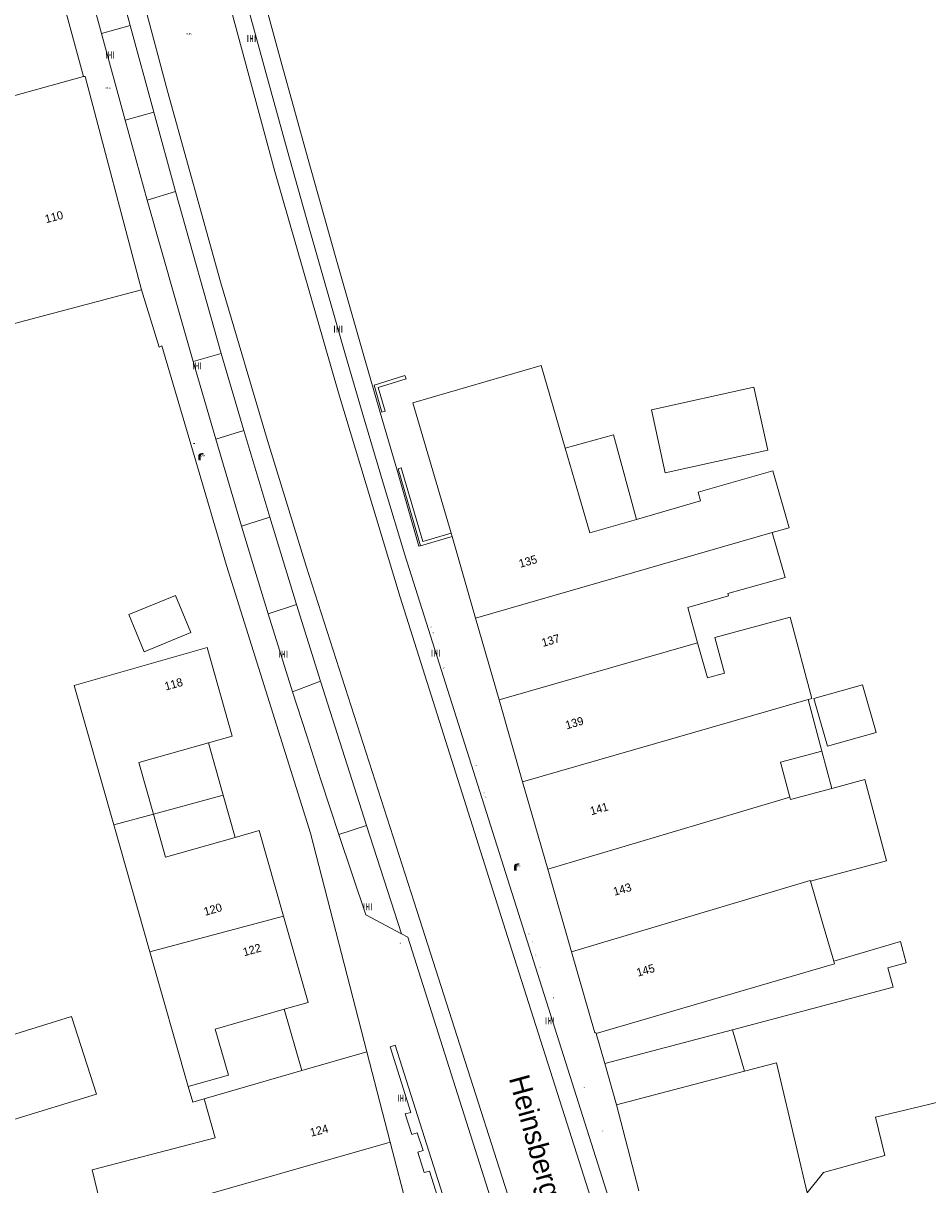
# Model space of a CAD drawing. Header units: metres. Extents: x 197457 to 198138, y 353986 to 354984.
# Tile 75 of 217: x 197775 to 197830, y 354213 to 354283. Entities that reach past the tile are written whole.
import ezdxf
from ezdxf.enums import TextEntityAlignment as Align

# ---------------------------------------------------------------- set-up
doc = ezdxf.new("R2010")
doc.units = ezdxf.units.M
doc.header["$MEASUREMENT"] = 0
for name, color, linetype, lineweight, true_color in [('afsluitpaal', 7, 'Continuous', 0, 0xde7233), ('benzine-   olieput', 7, 'Continuous', 0, 0x104b6e), ('brievenbus', 7, 'Continuous', 0, 0x4a641a), ('kolk', 7, 'Continuous', 0, 0x104b6e), ('lichtmast', 7, 'Continuous', 0, 0x104b6e)]:
    doc.layers.add(name, color=color, linetype=linetype, lineweight=lineweight, true_color=true_color)
for name, color, linetype, lineweight in [('Grens beheer openbare ruimte wegbeheer', 253, 'Continuous', 0), ('Grens gebouw op maaiveld onder overbouw', 1, 'Continuous', 13), ('grens individueel parkeervak', 7, 'Continuous', 0), ('Grens maaiveld', 253, 'Continuous', 0), ('grens WOZ object', 7, 'Continuous', 0), ('hoofdgebouw', 1, 'Continuous', 0), ('Hoogtepunt', 7, 'Continuous', 0), ('huisnummerreeks BGT', 7, 'Continuous', 0), ('kant muur', 30, 'Continuous', 0), ('kant verharding', 7, 'Continuous', 0), ('muur breder dan 30cm', 30, 'Continuous', 0), ('openbare ruimte label tekst', 7, 'Continuous', 0), ('overbouw', 1, 'Continuous', 13), ('tussenmuur', 1, 'Continuous', 13), ('vlakafsluiter', 1, 'Continuous', 0), ('waterleidingput', 132, 'Continuous', 0)]:
    doc.layers.add(name, color=color, linetype=linetype, lineweight=lineweight)
doc.styles.add('Style-WORKING', font='WORKING.shx')

# ---------------------------------------------------------------- blocks, each defined once
blk = doc.blocks.new('kolk')
at = {"layer": 'kolk', "linetype": 'Continuous', "lineweight": 0, "true_color": 0xbd2877}
for points in [[(-0.49, -0.43), (-0.49, 0), (-0.49, 0.42), (-0.4, 0.42), (-0.4, 0), (-0.4, -0.43)], [(-0.19, -0.43), (-0.19, 0), (-0.19, 0.42), (-0.11, 0.42), (-0.11, 0), (-0.11, -0.43)], [(0.11, -0.43), (0.11, 0), (0.11, 0.42), (0.19, 0.42), (0.19, 0), (0.19, -0.43)], [(0.4, -0.43), (0.4, 0), (0.4, 0.42), (0.49, 0.42), (0.49, 0), (0.49, -0.43)]]:
    blk.add_hatch(color=232, dxfattribs=at).paths.add_polyline_path(points)
at = {"layer": 'kolk', "linetype": 'Continuous', "lineweight": 0, "true_color": 0x681648}
blk.add_hatch(color=219, dxfattribs=at).paths.add_polyline_path([(0.1, 0, 1), (-0.1, 0, 1)])
blk = doc.blocks.new('brievenbus')
at = {"layer": 'brievenbus', "linetype": 'Continuous', "lineweight": 0, "true_color": 0xde7233}
h = blk.add_hatch(color=13, dxfattribs=at)
h.paths.add_polyline_path([(-0.5, -0.2), (-0.55, 0.05), (-0.55, 0.3), (0.55, 0.3), (0.55, 0.05), (0.5, -0.2)])
edge = h.paths.add_edge_path(flags=16)
edge.add_arc((0, 0), 0.1, 0, 360)
h.paths.add_polyline_path([(0.1, 0.1, -1), (0.1, 0.2), (0.4, 0.2, -1), (0.4, 0.1)], flags=16)
h.paths.add_polyline_path([(-0.1, 0.1), (-0.4, 0.1, -1), (-0.4, 0.2), (-0.1, 0.2, -1)], flags=16)
at = {"layer": 'brievenbus', "linetype": 'Continuous', "lineweight": 0, "true_color": 0x6a2d14}
blk.add_hatch(color=26, dxfattribs=at).paths.add_polyline_path([(0.1, 0, 1), (-0.1, 0, 1)])
blk = doc.blocks.new('benzineolieput')
at = {"layer": 'benzine-   olieput', "linetype": 'Continuous', "lineweight": 0, "true_color": 0xbd2877}
h = blk.add_hatch(color=232, dxfattribs=at)
edge = h.paths.add_edge_path()
edge.add_spline(control_points=[(0.44, 0), (0.44, 0.04), (0.43, 0.09), (0.36, 0.2), (0.28, 0.26), (0.09, 0.32), (-0.02, 0.33), (-0.22, 0.29), (-0.31, 0.24), (-0.42, 0.12), (-0.44, 0.06), (-0.44, -0.06), (-0.42, -0.12), (-0.33, -0.22), (-0.28, -0.26), (-0.1, -0.33), (0.04, -0.33), (0.27, -0.27), (0.37, -0.2), (0.43, -0.08), (0.44, -0.04), (0.44, 0)], knot_values=[0, 0, 0, 0, 0.060484, 0.060484, 0.178041, 0.178041, 0.295599, 0.295599, 0.413157, 0.413157, 0.498623, 0.498623, 0.584089, 0.584089, 0.669555, 0.669555, 0.808438, 0.808438, 0.94732, 0.94732, 1, 1, 1, 1], degree=3, periodic=0)
edge = h.paths.add_edge_path(flags=16)
edge.add_ellipse((0, 0), major_axis=(0.392, 0), ratio=0.689655, start_angle=0, end_angle=360)
h = blk.add_hatch(color=232, dxfattribs=at)
h.paths.add_polyline_path([(-0.05, -0.09, -0.572477), (-0.05, 0.09, 0.381612), (-0.15, 0.17), (-0.25, 0.17), (-0.25, -0.18), (-0.15, -0.18, 0.381612)])
h.paths.add_polyline_path([(-0.15, -0.12), (-0.2, -0.12), (-0.2, -0.02), (-0.15, -0.02, -1)], flags=16)
h.paths.add_polyline_path([(-0.15, 0.02), (-0.2, 0.02), (-0.2, 0.12), (-0.15, 0.12, -1)], flags=16)
at = {"layer": 'benzine-   olieput', "linetype": 'Continuous', "lineweight": 0, "true_color": 0x681648}
blk.add_hatch(color=219, dxfattribs=at).paths.add_polyline_path([(0.1, 0, 1), (-0.1, 0, 1)])
at = {"layer": 'benzine-   olieput', "linetype": 'Continuous', "lineweight": 0, "true_color": 0xbd2877}
h = blk.add_hatch(color=232, dxfattribs=at)
h.paths.add_polyline_path([(0.27, -0.08), (0.27, 0.07, 1), (0.07, 0.07), (0.07, 0.07, -0.377964), (0.07, -0.07), (0.07, -0.08, 1)])
h.paths.add_polyline_path([(0.12, -0.08), (0.12, 0.07, -1), (0.23, 0.07), (0.23, -0.08, -1)], flags=16)
blk = doc.blocks.new('lichtmast')
at = {"layer": 'lichtmast', "linetype": 'Continuous', "lineweight": 0, "true_color": 0xbd2877}
for points in [[(0.15, 0.42, -0.344151), (0.3, 0.61), (0.43, 0.64, 0.960861), (0.4, 0.79), (0.1, 0.74, 0.366629), (-0.15, 0.45), (-0.15, -0.1), (0, -0.1, -0.414214), (-0.1, 0, -1), (0.1, 0, -0.414214), (0, -0.1), (0.15, -0.1)], [(0.35, 0.55, 1), (0.3, 0.56), (0.23, 0.32, 1), (0.28, 0.31)], [(0.42, 0.58, 1), (0.38, 0.57), (0.44, 0.33, 1), (0.48, 0.34)], [(0.49, 0.61, 1), (0.45, 0.58), (0.63, 0.4, 1), (0.66, 0.43)]]:
    blk.add_hatch(color=232, dxfattribs=at).paths.add_polyline_path(points)
at = {"layer": 'lichtmast', "linetype": 'Continuous', "lineweight": 0, "true_color": 0x681648}
blk.add_hatch(color=219, dxfattribs=at).paths.add_polyline_path([(-0.1, 0, 1), (0.1, 0, 1)])
blk = doc.blocks.new('afsluitpaal')
at = {"layer": 'afsluitpaal', "linetype": 'Continuous', "lineweight": 0, "true_color": 0xbd2877}
blk.add_hatch(color=232, dxfattribs=at).paths.add_polyline_path([(0.15, 0.65, 1), (-0.15, 0.65), (-0.15, 0.05), (-0.3, 0.05), (-0.3, -0.1), (0, -0.1, -0.414214), (-0.1, 0, -1), (0.1, 0, -0.414214), (0, -0.1), (0.3, -0.1), (0.3, 0.05), (0.15, 0.05)])
at = {"layer": 'afsluitpaal', "linetype": 'Continuous', "lineweight": 0, "true_color": 0x681648}
blk.add_hatch(color=219, dxfattribs=at).paths.add_polyline_path([(0.1, 0, 1), (-0.1, 0, 1)])
blk = doc.blocks.new('waterleidingput')
at = {"layer": 'waterleidingput', "linetype": 'Continuous', "lineweight": 0, "true_color": 0x248bcb}
h = blk.add_hatch(color=142, dxfattribs=at)
edge = h.paths.add_edge_path()
edge.add_spline(control_points=[(0.44, 0), (0.44, 0.04), (0.43, 0.09), (0.36, 0.2), (0.28, 0.26), (0.09, 0.32), (-0.02, 0.33), (-0.22, 0.29), (-0.31, 0.24), (-0.42, 0.12), (-0.44, 0.06), (-0.44, -0.06), (-0.42, -0.12), (-0.33, -0.22), (-0.28, -0.26), (-0.1, -0.33), (0.04, -0.33), (0.27, -0.27), (0.37, -0.2), (0.43, -0.08), (0.44, -0.04), (0.44, 0)], knot_values=[0, 0, 0, 0, 0.060484, 0.060484, 0.178041, 0.178041, 0.295599, 0.295599, 0.413157, 0.413157, 0.498623, 0.498623, 0.584089, 0.584089, 0.669555, 0.669555, 0.808438, 0.808438, 0.94732, 0.94732, 1, 1, 1, 1], degree=3, periodic=0)
edge = h.paths.add_edge_path(flags=16)
edge.add_ellipse((0, 0), major_axis=(0.392, 0), ratio=0.689655, start_angle=0, end_angle=360)
for points in [[(-0.05, -0.09, -0.141608), (-0.09, -0.05), (-0.1, -0.09), (-0.17, 0.18), (-0.22, 0.18), (-0.12, -0.17), (-0.07, -0.17)], [(0.03, 0.18), (-0.02, 0.18), (-0.05, 0.09, -0.269854), (0.05, 0.09)], [(0.23, 0.18), (0.18, 0.18), (0.1, -0.09), (0.09, -0.05, -0.141608), (0.05, -0.09), (0.08, -0.17), (0.13, -0.17)]]:
    blk.add_hatch(color=142, dxfattribs=at).paths.add_polyline_path(points)
at = {"layer": 'waterleidingput', "linetype": 'Continuous', "lineweight": 0, "true_color": 0x104b6e}
blk.add_hatch(color=156, dxfattribs=at).paths.add_polyline_path([(0.1, 0, 1), (-0.1, 0, 1)])

msp = doc.modelspace()

# ---------------------------------------------------------------- linework, layer by layer
at = {"layer": 'Grens beheer openbare ruimte wegbeheer', "linetype": 'Continuous', "lineweight": 0}
msp.add_line((197811.347, 354217.969), (197810.629, 354220.463), dxfattribs=at)
at = {"layer": 'Grens gebouw op maaiveld onder overbouw', "linetype": 'Continuous', "lineweight": 13}
msp.add_line((197810.629, 354220.463), (197818.364, 354222.511), dxfattribs=at)
at = {"layer": 'Grens gebouw op maaiveld onder overbouw', "linetype": 'Continuous', "lineweight": 13, "flags": 128}
for points in [[(197786.617, 354239.884), (197782.403, 354238.688), (197783.289, 354235.565)], [(197783.289, 354235.565), (197784.028, 354232.963), (197788.242, 354234.159)], [(197791.214, 354223.747), (197787.031, 354222.552), (197787.828, 354219.763), (197785.402, 354219.07)]]:
    msp.add_lwpolyline(points, dxfattribs=at)
at = {"layer": 'grens individueel parkeervak', "linetype": 'Continuous', "lineweight": 0}
for p, q in [((197781.888, 354283.33), (197780.424, 354288.713)), ((197778.684, 354288.231), (197780.144, 354282.852)), ((197780.144, 354282.852), (197781.888, 354283.33)), ((197780.144, 354282.852), (197781.573, 354277.595)), ((197783.317, 354278.077), (197781.888, 354283.33)), ((197783.317, 354278.077), (197781.573, 354277.595)), ((197783.317, 354278.077), (197784.625, 354273.266)), ((197781.573, 354277.595), (197782.911, 354272.755)), ((197784.625, 354273.266), (197782.911, 354272.755)), ((197787.392, 354263.465), (197785.692, 354262.974)), ((197788.77, 354258.804), (197787.392, 354263.465)), ((197785.692, 354262.974), (197787.059, 354258.284)), ((197787.059, 354258.284), (197788.77, 354258.804)), ((197787.059, 354258.284), (197788.622, 354253.012)), ((197790.347, 354253.555), (197788.77, 354258.804)), ((197790.347, 354253.555), (197788.622, 354253.012)), ((197791.963, 354248.269), (197790.347, 354253.555)), ((197791.963, 354248.269), (197790.241, 354247.697)), ((197790.241, 354247.697), (197791.719, 354242.982)), ((197791.963, 354248.269), (197793.404, 354243.629)), ((197793.404, 354243.629), (197791.719, 354242.982)), ((197796.186, 354234.882), (197794.518, 354234.339)), ((197798.322, 354228.323), (197796.186, 354234.882))]:
    msp.add_line(p, q, dxfattribs=at)
at = {"layer": 'grens individueel parkeervak', "linetype": 'Continuous', "lineweight": 0, "flags": 128}
for points in [[(197788.622, 354253.012), (197789.426, 354250.352), (197790.241, 354247.697)], [(197794.518, 354234.339), (197796.15, 354229.465), (197798.322, 354228.323)]]:
    msp.add_lwpolyline(points, dxfattribs=at)
at = {"layer": 'Grens maaiveld', "linetype": 'Continuous', "lineweight": 0, "flags": 128}
for points in [[(197811.966, 354205.468), (197804.866, 354227.78), (197798.232, 354248.707), (197794.49, 354261.091), (197790.65, 354274.491), (197787.011, 354287.955), (197783.288, 354302.538)], [(197778.458, 354301.389), (197781.571, 354289.011), (197784.146, 354279.345), (197787.352, 354267.81), (197790.203, 354258.191), (197792.541, 354250.577), (197799.263, 354229.669), (197807.482, 354203.999)], [(197804.968, 354198.524), (197804.927, 354198.569), (197802.912, 354204.835), (197802.33, 354204.671), (197801.897, 354206.078), (197802.465, 354206.215), (197800.014, 354213.955), (197799.693, 354213.868), (197799.296, 354215.095), (197799.62, 354215.195), (197799.26, 354216.271), (197798.939, 354216.174), (197798.534, 354217.408), (197798.876, 354217.502), (197797.624, 354221.485), (197797.928, 354221.585), (197805.175, 354198.768), (197806.051, 354197.817)]]:
    msp.add_lwpolyline(points, dxfattribs=at)
at = {"layer": 'grens WOZ object', "linetype": 'Continuous', "lineweight": 0}
for p, q in [((197808.238, 354257.733), (197809.085, 354254.822)), ((197781.805, 354247.648), (197784.619, 354248.813)), ((197784.619, 354248.813), (197785.548, 354246.568)), ((197782.734, 354245.403), (197781.805, 354247.648)), ((197785.548, 354246.568), (197782.734, 354245.403)), ((197823.304, 354242.572), (197826.252, 354243.401)), ((197826.252, 354243.401), (197827.066, 354240.508)), ((197824.118, 354239.679), (197823.304, 354242.572)), ((197827.066, 354240.508), (197824.118, 354239.679)), ((197823.79, 354239.387), (197824.393, 354237.13))]:
    msp.add_line(p, q, dxfattribs=at)
at = {"layer": 'grens WOZ object', "linetype": 'Continuous', "lineweight": 0, "flags": 128}
for points in [[(197813.459, 354260.052), (197819.661, 354261.42), (197820.502, 354257.609), (197814.299, 354256.24), (197813.459, 354260.052)], [(197812.56, 354253.418), (197811.15, 354258.536), (197808.238, 354257.733)], [(197812.56, 354253.418), (197809.724, 354252.602), (197809.085, 354254.822)], [(197823.79, 354239.387), (197821.271, 354238.714), (197821.839, 354236.589)], [(197821.839, 354236.589), (197821.874, 354236.457), (197824.393, 354237.13)], [(197779.83, 354218.615), (197774.823, 354217.074), (197773.439, 354221.798), (197778.325, 354223.318), (197779.83, 354218.615)]]:
    msp.add_lwpolyline(points, dxfattribs=at)
at = {"layer": 'hoofdgebouw', "linetype": 'Continuous', "lineweight": 0}
for p, q in [((197779.043, 354280.232), (197775.495, 354293.386)), ((197773.792, 354264.992), (197782.57, 354267.313)), ((197816.439, 354254.535), (197812.56, 354253.418)), ((197801.32, 354252.587), (197801.378, 354252.385)), ((197801.378, 354252.385), (197802.8, 354247.446)), ((197816.255, 354245.949), (197815.661, 354248.078)), ((197802.8, 354247.446), (197804.226, 354242.488)), ((197816.848, 354243.82), (197816.255, 354245.949)), ((197817.874, 354244.115), (197816.848, 354243.82)), ((197778.486, 354243.368), (197780.893, 354234.911)), ((197804.226, 354242.488), (197805.652, 354237.533)), ((197822.954, 354242.512), (197823.79, 354239.387)), ((197805.652, 354237.533), (197807.179, 354232.228)), ((197780.893, 354234.911), (197783.079, 354227.231)), ((197807.179, 354232.228), (197808.616, 354227.235)), ((197823.876, 354228.777), (197823.092, 354231.503)), ((197823.876, 354228.777), (197824.506, 354226.654)), ((197783.079, 354227.231), (197785.402, 354219.07)), ((197810.107, 354222.28), (197810.629, 354220.463)), ((197796.223, 354221.175), (197792.286, 354220.037)), ((197797.638, 354215.701), (197796.223, 354221.175)), ((197829.747, 354217.868), (197843.253, 354221.114)), ((197792.286, 354220.037), (197786.358, 354218.324)), ((197819.086, 354220.003), (197811.347, 354217.969)), ((197811.347, 354217.969), (197812.688, 354212.757)), ((197799.257, 354209.437), (197797.638, 354215.701))]:
    msp.add_line(p, q, dxfattribs=at)
at = {"layer": 'hoofdgebouw', "linetype": 'Continuous', "lineweight": 0, "flags": 128}
for points in [[(197779.043, 354280.232), (197779.149, 354280.249), (197782.57, 354267.313)], [(197801.32, 354252.587), (197799.006, 354260.471), (197806.785, 354262.728), (197808.238, 354257.733)], [(197820.78, 354252.62), (197821.81, 354252.916), (197820.822, 354256.358), (197816.289, 354255.057), (197816.439, 354254.535)], [(197818.088, 354248.924), (197821.563, 354249.894), (197820.78, 354252.62)], [(197815.661, 354248.078), (197818.127, 354248.788), (197818.088, 354248.924)], [(197817.874, 354244.115), (197817.297, 354246.274), (197821.87, 354247.496), (197823.184, 354242.578), (197822.954, 354242.512)], [(197786.617, 354239.884), (197788.06, 354240.294), (197786.538, 354245.655), (197778.486, 354243.368)], [(197824.393, 354237.13), (197826.387, 354237.663), (197827.704, 354232.735), (197823.092, 354231.503)], [(197788.242, 354234.159), (197789.684, 354234.571), (197791.164, 354229.386)], [(197791.214, 354223.747), (197792.656, 354224.159), (197791.164, 354229.386)], [(197818.364, 354222.511), (197828.097, 354225.087), (197827.785, 354226.266), (197828.887, 354226.558), (197828.542, 354227.863), (197824.506, 354226.654)], [(197808.616, 354227.235), (197810.03, 354222.321), (197810.091, 354222.336), (197810.107, 354222.28)], [(197822.27, 354215.289), (197821.036, 354220.515), (197819.086, 354220.003)], [(197782.52, 354211.421), (197780.346, 354210.858), (197779.582, 354214.021), (197787.031, 354215.968), (197786.358, 354218.324)], [(197827.598, 354214.887), (197827.038, 354217.216), (197829.747, 354217.868)], [(197822.27, 354215.289), (197822.895, 354212.642), (197823.889, 354213.868), (197827.598, 354214.887)]]:
    msp.add_lwpolyline(points, dxfattribs=at)
at = {"layer": 'kant muur', "linetype": 'Continuous', "lineweight": 0, "flags": 128}
msp.add_lwpolyline([(197804.968, 354198.524), (197804.927, 354198.569), (197802.912, 354204.835), (197802.33, 354204.671), (197801.897, 354206.078), (197802.465, 354206.215), (197800.014, 354213.955), (197799.693, 354213.868), (197799.296, 354215.095), (197799.62, 354215.195), (197799.26, 354216.271), (197798.939, 354216.174), (197798.534, 354217.408), (197798.876, 354217.502), (197797.624, 354221.485), (197797.928, 354221.585), (197805.175, 354198.768), (197806.051, 354197.817)], dxfattribs=at)
at = {"layer": 'kant verharding', "linetype": 'Continuous', "lineweight": 0}
msp.add_line((197798.033, 354256.462), (197797.033, 354259.894), dxfattribs=at)
at = {"layer": 'kant verharding', "linetype": 'Continuous', "lineweight": 0, "flags": 128}
for points in [[(197812.945, 354205.789), (197798.513, 354251.264), (197797.289, 354255.341), (197796.08, 354259.422), (197794.885, 354263.508), (197793.706, 354267.598), (197792.541, 354271.695), (197791.39, 354275.796), (197790.254, 354279.901), (197789.136, 354284.011), (197788.036, 354288.12), (197786.953, 354292.232), (197785.886, 354296.35), (197784.835, 354300.471), (197784.284, 354302.775)], [(197797.033, 354259.894), (197796.038, 354263.321), (197794.337, 354269.259), (197792.661, 354275.204), (197791.006, 354281.199), (197789.38, 354287.202), (197789.084, 354287.108), (197788.332, 354289.986), (197788.467, 354290.024), (197785.981, 354299.476)], [(197785.692, 354262.974), (197784.636, 354266.649), (197782.911, 354272.755)], [(197796.223, 354221.175), (197792.805, 354234.42), (197787.707, 354250.635), (197785.759, 354257.289), (197783.796, 354263.936), (197783.638, 354263.858), (197782.57, 354267.313)], [(197799.467, 354251.826), (197799.371, 354251.798), (197798.033, 354256.462)], [(197794.518, 354234.339), (197793.435, 354237.641), (197792.573, 354240.307), (197791.719, 354242.982)], [(197798.322, 354228.323), (197798.709, 354228.12), (197806.461, 354203.665)]]:
    msp.add_lwpolyline(points, dxfattribs=at)
at = {"layer": 'muur breder dan 30cm', "linetype": 'Continuous', "lineweight": 0}
for p, q in [((197799.467, 354251.826), (197798.108, 354256.484)), ((197801.378, 354252.385), (197799.467, 354251.826))]:
    msp.add_line(p, q, dxfattribs=at)
at = {"layer": 'muur breder dan 30cm', "linetype": 'Continuous', "lineweight": 0, "flags": 128}
for points in [[(197797.121, 354259.919), (197796.659, 354261.54), (197798.527, 354262.133), (197798.59, 354261.935), (197796.912, 354261.399), (197797.32, 354259.97), (197797.121, 354259.919)], [(197798.108, 354256.484), (197798.303, 354256.536), (197799.612, 354252.078), (197801.32, 354252.587)]]:
    msp.add_lwpolyline(points, dxfattribs=at)
at = {"layer": 'overbouw', "linetype": 'Continuous', "lineweight": 13}
for p, q in [((197787.515, 354236.719), (197786.617, 354239.884)), ((197783.289, 354235.565), (197787.515, 354236.719)), ((197787.515, 354236.719), (197788.242, 354234.159)), ((197792.286, 354220.037), (197791.214, 354223.747)), ((197819.086, 354220.003), (197818.364, 354222.511)), ((197810.629, 354220.463), (197811.347, 354217.969))]:
    msp.add_line(p, q, dxfattribs=at)
at = {"layer": 'overbouw', "linetype": 'Continuous', "lineweight": 13, "flags": 128}
msp.add_lwpolyline([(197785.402, 354219.07), (197785.674, 354218.114), (197786.358, 354218.324)], dxfattribs=at)
at = {"layer": 'tussenmuur', "linetype": 'Continuous', "lineweight": 13}
for p, q in [((197802.8, 354247.446), (197820.78, 354252.62)), ((197804.226, 354242.488), (197816.255, 354245.949)), ((197805.652, 354237.533), (197822.954, 354242.512)), ((197807.179, 354232.228), (197821.839, 354236.589)), ((197780.893, 354234.911), (197783.289, 354235.565)), ((197783.079, 354227.231), (197791.164, 354229.386))]:
    msp.add_line(p, q, dxfattribs=at)
at = {"layer": 'tussenmuur', "linetype": 'Continuous', "lineweight": 13, "flags": 128}
for points in [[(197756.079, 354273.89), (197756.375, 354273.968), (197779.043, 354280.232)], [(197808.616, 354227.235), (197823.081, 354231.541), (197823.092, 354231.503)], [(197810.107, 354222.28), (197824.554, 354226.495), (197824.506, 354226.654)], [(197782.52, 354211.421), (197784.071, 354211.822), (197797.638, 354215.701)]]:
    msp.add_lwpolyline(points, dxfattribs=at)
at = {"layer": 'vlakafsluiter', "linetype": 'Continuous', "lineweight": 0}
for p, q in [((197784.625, 354273.266), (197787.392, 354263.465)), ((197796.186, 354234.882), (197793.404, 354243.629))]:
    msp.add_line(p, q, dxfattribs=at)

# ---------------------------------------------------------------- block references
at = {"layer": 'afsluitpaal', "linetype": 'Continuous', "lineweight": 0, "xscale": 0.1, "yscale": 0.1, "zscale": 0.1}
msp.add_blockref('afsluitpaal', (197798.234, 354227.72), dxfattribs=at)
at = {"layer": 'benzine-   olieput', "linetype": 'Continuous', "lineweight": 0, "xscale": 0.1, "yscale": 0.1, "zscale": 0.1}
msp.add_blockref('benzineolieput', (197810.507, 354216.397), dxfattribs=at)
at = {"layer": 'brievenbus', "linetype": 'Continuous', "lineweight": 0, "xscale": 0.1, "yscale": 0.1, "zscale": 0.1}
msp.add_blockref('brievenbus', (197785.752, 354258.005), dxfattribs=at)
at = {"layer": 'kolk', "linetype": 'Continuous', "lineweight": 0, "xscale": 0.5, "yscale": 0.5}
for p in [(197789.231, 354282.535), (197780.659, 354281.545), (197794.478, 354264.948), (197785.928, 354262.719), (197800.392, 354245.323), (197791.16, 354245.252), (197796.267, 354229.962), (197807.294, 354223.049), (197798.34, 354218.363)]:
    msp.add_blockref('kolk', p, dxfattribs=at)
at = {"layer": 'lichtmast', "linetype": 'Continuous', "lineweight": 0, "xscale": 0.5, "yscale": 0.5}
for p in [(197786.082, 354257.047), (197805.213, 354232.197)]:
    msp.add_blockref('lichtmast', p, dxfattribs=at)
at = {"layer": 'waterleidingput', "linetype": 'Continuous', "lineweight": 0, "xscale": 0.1, "yscale": 0.1, "zscale": 0.1}
for p in [(197800.13, 354246.882), (197800.252, 354246.555), (197800.865, 354244.434), (197802.852, 354238.513), (197803.309, 354236.868), (197803.414, 354236.61), (197806.042, 354228.328), (197806.256, 354227.835), (197806.463, 354227.044), (197806.714, 354226.298), (197807.541, 354224.45), (197809.387, 354219.017)]:
    msp.add_blockref('waterleidingput', p, dxfattribs=at)

# ---------------------------------------------------------------- texts
at = {"layer": 'Hoogtepunt', "linetype": 'Continuous', "lineweight": 0, "style": 'Style-WORKING'}
for s, p in [('23.86', (197785.243, 354282.771)), ('23.86', (197785.243, 354282.771)), ('23.82', (197780.389, 354279.51)), ('23.82', (197780.389, 354279.51))]:
    msp.add_text(s, height=0.1, dxfattribs=at).set_placement(p)
at = {"layer": 'huisnummerreeks BGT', "linetype": 'Continuous', "lineweight": 0, "style": 'Style-WORKING'}
for s, rotation, p in [('110', 14.8, (197777.263, 354271.735)), ('135', 16.1, (197805.975, 354250.877)), ('137', 16, (197807.353, 354246.087)), ('118', 15.8, (197784.508, 354243.443)), ('139', 16.1, (197808.79, 354241.094)), ('141', 16.1, (197810.286, 354235.893)), ('143', 16.1, (197811.69, 354231.017)), ('120', 15.9, (197786.886, 354229.799)), ('122', 15.9, (197789.255, 354227.347)), ('145', 16.1, (197813.101, 354226.113)), ('124', 14.5, (197793.323, 354216.411))]:
    msp.add_text(s, height=0.5, rotation=rotation, dxfattribs=at).set_placement(p, align=Align.MIDDLE_CENTER)
at = {"layer": 'openbare ruimte label tekst', "linetype": 'Continuous', "lineweight": 0, "style": 'Style-WORKING'}
msp.add_text('Heinsbergerweg', height=1.25, rotation=285.26117, dxfattribs=at).set_placement((197807.017, 354213.869), align=Align.MIDDLE_CENTER)

doc.saveas('drawing.dxf')
